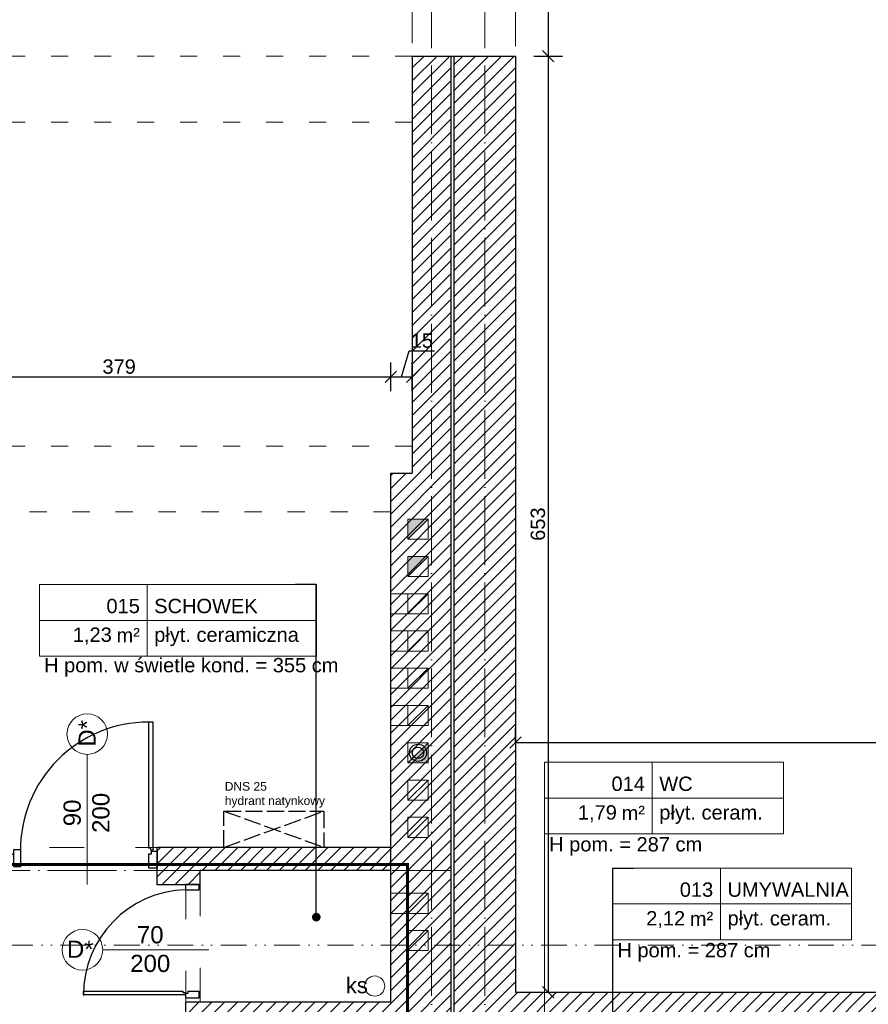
# Model space of a CAD drawing. Header units: millimetres. Extents: x 6506 to 39690, y 6022 to 25261.
# Tile 20 of 59: x 13855 to 14447, y 18355 to 19042. Entities that reach past the tile are written whole.
import ezdxf
from ezdxf import colors
from ezdxf.entities.mleader import LeaderData, LeaderLine
from ezdxf.enums import TextEntityAlignment as Align
from ezdxf.math import Vec2, Vec3

# ---------------------------------------------------------------- set-up
doc = ezdxf.new("R2010")
doc.units = ezdxf.units.MM
for name, pattern in [('1KS_2KP-50', [37.05, 12, 6, -6.35, 0, -6.35, 0, -6.35]), ('ACAD_ISO02W100', [15, 12, -3]), ('ACAD_ISO03W100', [30, 12, -18]), ('ACAD_ISO04W100', [30, 24, -3, 0, -3]), ('DASHED', [19.05, 12.7, -6.35])]:
    doc.linetypes.add(name, pattern=pattern)
doc.layers.add('A_HATCH', color=7, linetype='Continuous', lineweight=5, true_color=0x999999)
doc.layers.add('A_PPOŻ', color=1, linetype='ACAD_ISO02W100', lineweight=30, true_color=0xff0000)
for name, color, linetype, lineweight in [('A_KONST_ISTNIEJĄCE', 83, 'Continuous', 25), ('A_LINIA PRZEKROJOWA', 223, '1KS_2KP-50', 15), ('A_OPISY', 40, 'Continuous', 9), ('A_OSIE KONSTRUKCYJNE', 150, 'ACAD_ISO04W100', 5), ('A_WIDOK', 141, 'Continuous', 13), ('A_WIDOK-NAD', 221, 'DASHED', 13), ('A_WYMIAROWANIE', 7, 'Continuous', 9)]:
    doc.layers.add(name, color=color, linetype=linetype, lineweight=lineweight)
doc.layers.add('A_NIEWIDOCZNE  POMOCNICZE', color=252, linetype='ACAD_ISO03W100', lineweight=5, plot=False)
doc.styles.add('ARIAL', font='arial.ttf')
doc.styles.get("Standard").update_dxf_attribs({"font": 'arial.ttf'})
doc.dimstyles.new('1 do 100', dxfattribs={"dimtxt": 10, "dimasz": 8, "dimexe": 10, "dimexo": 10, "dimgap": 2, "dimtad": 1, "dimdec": 0, "dimtxsty": 'Standard', "dimblk": 'OBLIQUE', "dimcen": 2.5, "dimadec": 0, "dimazin": 0, "dimtfac": 1, "dimtdec": 0, "dimtmove": 0, "dimatfit": 3, "dimldrblk": 'OBLIQUE', "dimfxl": 10, "dimfxlon": 1, "dimarcsym": 0})
pattern_1 = [(45, (-1713.23, 355.087), (-4.490128, 4.490128), [])]

# ---------------------------------------------------------------- blocks, each defined once
blk = doc.blocks.new('*U166')
at = {"lineweight": 5}
for p, q in [((-75, -25), (-75, 25)), ((-75, 25), (0, 25)), ((0, 0), (0, 25)), ((0, 25), (91.58, 25)), ((91.58, 25), (91.58, -25)), ((-75, -25), (0, -25)), ((91.58, -25), (0, -25))]:
    blk.add_line(p, q, dxfattribs=at)
at = {"lineweight": 5, "ltscale": 18.5}
for p, q in [((0, 25), (0, -25)), ((-75, 0), (91.58, 0))]:
    blk.add_line(p, q, dxfattribs=at)
at = {"lineweight": 5, "ltscale": 18.5, "insert": (-5, -10.38), "char_height": 10, "attachment_point": 6, "style": 'ARIAL'}
blk.add_mtext('\\A1;m²', dxfattribs=at)
at = {"lineweight": 5, "style": 'ARIAL'}
blk.add_attdef('1NR', text='', height=10, dxfattribs=at).set_placement((-5, 5), align=Align.RIGHT)
blk.add_attdef('2POM', (5, 5), '', height=10, dxfattribs=at)
blk.add_attdef('4PL2', text='', height=10, dxfattribs=at).set_placement((-24.57, -5), align=Align.TOP_RIGHT)
blk.add_attdef('3POS', text='', height=10, dxfattribs=at).set_placement((5, -5), align=Align.TOP_LEFT)
blk = doc.blocks.new('_Dot')
at = {"color": 0, "linetype": 'ByBlock', "lineweight": -2}
blk.add_line((-0.5, 0), (-1, 0), dxfattribs=at)
at = {"color": 0, "linetype": 'ByBlock', "const_width": 0.5}
blk.add_lwpolyline([(-0.25, 0, 1), (0.25, 0, 1)], format="xyb", close=True, dxfattribs=at)
blk = doc.blocks.new('*U167')
at = {"lineweight": 5}
for p, q in [((-75, -25), (-75, 25)), ((-75, 25), (0, 25)), ((0, 0), (0, 25)), ((0, 25), (118.2, 25)), ((118.2, 25), (118.2, -25)), ((-75, -25), (0, -25)), ((118.2, -25), (0, -25))]:
    blk.add_line(p, q, dxfattribs=at)
at = {"lineweight": 5, "ltscale": 18.5}
for p, q in [((0, 25), (0, -25)), ((-75, 0), (118.2, 0))]:
    blk.add_line(p, q, dxfattribs=at)
at = {"lineweight": 5, "ltscale": 18.5, "insert": (-5, -10.38), "char_height": 10, "attachment_point": 6, "style": 'ARIAL'}
blk.add_mtext('\\A1;m²', dxfattribs=at)
at = {"lineweight": 5, "style": 'ARIAL'}
blk.add_attdef('1NR', text='', height=10, dxfattribs=at).set_placement((-5, 5), align=Align.RIGHT)
blk.add_attdef('2POM', (5, 5), '', height=10, dxfattribs=at)
blk.add_attdef('4PL2', text='', height=10, dxfattribs=at).set_placement((-24.57, -5), align=Align.TOP_RIGHT)
blk.add_attdef('3POS', text='', height=10, dxfattribs=at).set_placement((5, -5), align=Align.TOP_LEFT)
blk = doc.blocks.new('OSI')
at = {"layer": 'A_OSIE KONSTRUKCYJNE', "ltscale": 2}
for p, q in [((17182.53, 22227.01), (17182.53, 19966.92)), ((17219.53, 22227.01), (17219.53, 19966.92)), ((16013.11, 20824.12), (17196.12, 20824.12))]:
    blk.add_line(p, q, dxfattribs=at)
blk = doc.blocks.new('_Oblique')
at = {"color": 0, "linetype": 'ByBlock', "lineweight": -2}
blk.add_line((-0.5, -0.5), (0.5, 0.5), dxfattribs=at)
blk = doc.blocks.new('*D262')
at = {"layer": 'A_WYMIAROWANIE', "color": 0, "lineweight": -2, "ltscale": 2, "transparency": 16777216}
for p, q in [((14214.02, 19300.66), (14234.02, 19300.66)), ((14224.02, 19300.66), (14224.02, 19016.66)), ((14214.02, 19016.66), (14234.02, 19016.66))]:
    blk.add_line(p, q, dxfattribs=at)
at = {"layer": 'Defpoints', "color": 0, "ltscale": 2, "transparency": 16777216}
for p in [(14201.26, 19300.66), (14201.26, 19016.66), (14224.02, 19016.66)]:
    blk.add_point(p, dxfattribs=at)
at = {"layer": 'A_WYMIAROWANIE', "color": 0, "lineweight": -2, "ltscale": 2, "transparency": 16777216, "xscale": 8, "yscale": 8, "zscale": 8}
for p, rotation in [((14224.02, 19300.66), 90), ((14224.02, 19016.66), 270)]:
    blk.add_blockref('_Oblique', p, dxfattribs=dict(at, rotation=rotation))
at = {"layer": 'A_WYMIAROWANIE', "color": 0, "ltscale": 2, "transparency": 16777216, "insert": (14216.92, 19158.66), "char_height": 10, "attachment_point": 5, "rotation": 90}
blk.add_mtext('284', dxfattribs=at)
blk = doc.blocks.new('*D263')
at = {"layer": 'A_WYMIAROWANIE', "color": 0, "lineweight": -2, "ltscale": 2, "transparency": 16777216}
for p, q in [((14214.02, 19016.66), (14234.02, 19016.66)), ((14224.02, 19016.66), (14224.02, 18363.66)), ((14214.02, 18363.66), (14234.02, 18363.66))]:
    blk.add_line(p, q, dxfattribs=at)
at = {"layer": 'Defpoints', "color": 0, "ltscale": 2, "transparency": 16777216}
for p in [(14201.26, 19016.66), (14201.26, 18363.66), (14224.02, 18363.66)]:
    blk.add_point(p, dxfattribs=at)
at = {"layer": 'A_WYMIAROWANIE', "color": 0, "lineweight": -2, "ltscale": 2, "transparency": 16777216, "xscale": 8, "yscale": 8, "zscale": 8}
for p, rotation in [((14224.02, 19016.66), 90), ((14224.02, 18363.66), 270)]:
    blk.add_blockref('_Oblique', p, dxfattribs=dict(at, rotation=rotation))
at = {"layer": 'A_WYMIAROWANIE', "color": 0, "ltscale": 2, "transparency": 16777216, "insert": (14216.91, 18690.16), "char_height": 10, "attachment_point": 5, "rotation": 90}
blk.add_mtext('653', dxfattribs=at)
blk = doc.blocks.new('*D379')
at = {"layer": 'A_WYMIAROWANIE', "color": 0, "lineweight": -2, "ltscale": 2, "transparency": 16777216}
for p, q in [((12994.99, 19655.66), (12974.99, 19655.66)), ((12984.99, 17890.66), (12984.99, 19655.66)), ((12994.99, 17890.66), (12974.99, 17890.66))]:
    blk.add_line(p, q, dxfattribs=at)
at = {"layer": 'Defpoints', "color": 0, "ltscale": 2, "transparency": 16777216}
for p in [(12984.99, 19655.66), (13281.26, 19655.66), (13975.26, 17890.66)]:
    blk.add_point(p, dxfattribs=at)
at = {"layer": 'A_WYMIAROWANIE', "color": 0, "lineweight": -2, "ltscale": 2, "transparency": 16777216, "xscale": 8, "yscale": 8, "zscale": 8}
for p, rotation in [((12984.99, 19655.66), 90), ((12984.99, 17890.66), 270)]:
    blk.add_blockref('_Oblique', p, dxfattribs=dict(at, rotation=rotation))
at = {"layer": 'A_WYMIAROWANIE', "color": 0, "ltscale": 2, "transparency": 16777216, "insert": (12977.88, 18773.16), "char_height": 10, "attachment_point": 5, "rotation": 90}
blk.add_mtext('1765', dxfattribs=at)
blk = doc.blocks.new('*D405')
at = {"layer": 'A_WYMIAROWANIE', "color": 0, "lineweight": -2, "ltscale": 2, "transparency": 16777216}
for p, q in [((14201.26, 18537.85), (14201.26, 18547.85)), ((14775.26, 18547.85), (14775.26, 18527.85)), ((14201.26, 18537.85), (14775.26, 18537.85))]:
    blk.add_line(p, q, dxfattribs=at)
at = {"layer": 'Defpoints', "color": 0, "ltscale": 2, "transparency": 16777216}
for p in [(14775.26, 18569.16), (14775.26, 18537.85), (14201.26, 18529.14)]:
    blk.add_point(p, dxfattribs=at)
at = {"layer": 'A_WYMIAROWANIE', "color": 0, "lineweight": -2, "ltscale": 2, "transparency": 16777216, "xscale": 8, "yscale": 8, "zscale": 8, "rotation": 180}
blk.add_blockref('_Oblique', (14201.26, 18537.85), dxfattribs=at)
at = {"layer": 'A_WYMIAROWANIE', "color": 0, "lineweight": -2, "ltscale": 2, "transparency": 16777216, "xscale": 8, "yscale": 8, "zscale": 8}
blk.add_blockref('_Oblique', (14775.26, 18537.85), dxfattribs=at)
at = {"layer": 'A_WYMIAROWANIE', "color": 0, "ltscale": 2, "transparency": 16777216, "insert": (14488.26, 18544.94), "char_height": 10, "attachment_point": 5}
blk.add_mtext('574', dxfattribs=at)
blk = doc.blocks.new('*D447')
at = {"layer": 'A_WYMIAROWANIE', "color": 0, "lineweight": -2, "ltscale": 2, "transparency": 16777216}
for p, q in [((13735.26, 18782.89), (13735.26, 18802.89)), ((14114.26, 18782.89), (14114.26, 18802.89)), ((13735.26, 18792.89), (14114.26, 18792.89))]:
    blk.add_line(p, q, dxfattribs=at)
at = {"layer": 'Defpoints', "color": 0, "ltscale": 2, "transparency": 16777216}
for p in [(14114.26, 18792.89), (13735.26, 18755.66), (14114.26, 18725.66)]:
    blk.add_point(p, dxfattribs=at)
at = {"layer": 'A_WYMIAROWANIE', "color": 0, "lineweight": -2, "ltscale": 2, "transparency": 16777216, "xscale": 8, "yscale": 8, "zscale": 8, "rotation": 180}
blk.add_blockref('_Oblique', (13735.26, 18792.89), dxfattribs=at)
at = {"layer": 'A_WYMIAROWANIE', "color": 0, "lineweight": -2, "ltscale": 2, "transparency": 16777216, "xscale": 8, "yscale": 8, "zscale": 8}
blk.add_blockref('_Oblique', (14114.26, 18792.89), dxfattribs=at)
at = {"layer": 'A_WYMIAROWANIE', "color": 0, "ltscale": 2, "transparency": 16777216, "insert": (13924.76, 18800), "char_height": 10, "attachment_point": 5}
blk.add_mtext('379', dxfattribs=at)
blk = doc.blocks.new('*D448')
at = {"layer": 'A_WYMIAROWANIE', "color": 0, "lineweight": -2, "ltscale": 2, "transparency": 16777216}
for p, q in [((14121.76, 18792.89), (14127.19, 18810.99)), ((14127.19, 18810.99), (14144.65, 18810.99)), ((14114.26, 18782.89), (14114.26, 18802.89)), ((14129.26, 18782.89), (14129.26, 18802.89)), ((14114.26, 18792.89), (14129.26, 18792.89))]:
    blk.add_line(p, q, dxfattribs=at)
at = {"layer": 'Defpoints', "color": 0, "ltscale": 2, "transparency": 16777216}
for p in [(14129.26, 18792.89), (14114.26, 18725.66), (14129.26, 18725.66)]:
    blk.add_point(p, dxfattribs=at)
at = {"layer": 'A_WYMIAROWANIE', "color": 0, "lineweight": -2, "ltscale": 2, "transparency": 16777216, "xscale": 8, "yscale": 8, "zscale": 8, "rotation": 180}
blk.add_blockref('_Oblique', (14114.26, 18792.89), dxfattribs=at)
at = {"layer": 'A_WYMIAROWANIE', "color": 0, "lineweight": -2, "ltscale": 2, "transparency": 16777216, "xscale": 8, "yscale": 8, "zscale": 8}
blk.add_blockref('_Oblique', (14129.26, 18792.89), dxfattribs=at)
at = {"layer": 'A_WYMIAROWANIE', "color": 0, "ltscale": 2, "transparency": 16777216, "insert": (14135.92, 18818.1), "char_height": 10, "attachment_point": 5}
blk.add_mtext('15', dxfattribs=at)
blk = doc.blocks.new('want')
at = {"layer": 'A_WIDOK'}
blk.add_line((30214.45, 14309.66), (30200.45, 14295.66), dxfattribs=at)
blk.add_lwpolyline([(30200.45, 14295.66), (30214.45, 14295.66), (30214.45, 14309.66), (30200.45, 14309.66)], close=True, dxfattribs=at)

msp = doc.modelspace()

# ---------------------------------------------------------------- hatches: boundary and pattern name
at = {"layer": 'A_HATCH'}
h = msp.add_hatch(dxfattribs=at)
h.set_pattern_fill('ANSI31', color=256, scale=2)
h.set_pattern_definition(pattern_1)
h.paths.add_polyline_path([(14201.26, 19300.66), (14129.26, 19300.66), (14129.26, 19244.66), (14201.26, 19244.66)])
h.paths.add_polyline_path([(14201.26, 19595.66), (14158.26, 19595.66), (14158.26, 19530.66), (14201.26, 19530.66)])
h.paths.add_polyline_path([(14158.26, 19595.66), (14129.26, 19595.66), (14129.26, 19530.66), (14158.26, 19530.66)])
h.paths.add_polyline_path([(14229.26, 19638.66), (14158.26, 19638.66), (14158.26, 19643.66), (13983.29, 19643.66), (13983.29, 19635.66), (13983.26, 19600.66), (14115.26, 19600.66), (14115.26, 19595.66), (14229.26, 19595.66)])
h.paths.add_polyline_path([(14510.26, 19638.66), (14466.26, 19638.66), (14466.26, 19630.66), (14466.26, 19595.66), (14510.26, 19595.66)])
h.paths.add_polyline_path([(13757.26, 19643.66), (13706.26, 19643.66), (13706.26, 19635.66), (13706.26, 19600.66), (13757.26, 19600.66)])
h.paths.add_polyline_path([(13480.26, 19643.66), (13293.26, 19643.66), (13293.26, 19527.66), (13301.26, 19527.66), (13336.26, 19527.66), (13336.26, 19600.66), (13480.26, 19600.66)])
h.paths.add_polyline_path([(13336.26, 19307.66), (13293.26, 19307.66), (13293.26, 19251.66), (13301.26, 19251.66), (13336.26, 19251.66)])
h.paths.add_polyline_path([(13336.26, 19019.66), (13293.26, 19019.66), (13293.26, 18419.66), (13336.26, 18419.66)])
h.paths.add_polyline_path([(13812.26, 18204.66), (13336.26, 18204.66), (13336.26, 18223.66), (13293.26, 18223.66), (13293.26, 18161.66), (13812.26, 18161.66), (13812.26, 18173.58)])
h.paths.add_polyline_path([(14014.26, 18204.66), (13990.26, 18204.66), (13971.26, 18204.66), (13942.26, 18204.66), (13942.26, 18161.66), (14014.26, 18161.66)])
h.paths.add_polyline_path([(14201.26, 18471.18), (14178.76, 18471.18), (14201.26, 18471.18), (14201.26, 19016.66), (14158.26, 19016.66), (14158.26, 18320.66), (14803.26, 18320.66), (14803.26, 18363.66), (14201.26, 18363.66)])
h.paths.add_polyline_path([(14114.26, 18402.66), (14136.76, 18402.66), (14114.26, 18402.66), (14114.26, 18356.66), (13971.26, 18356.66), (13971.26, 18313.66), (14156.26, 18313.66), (14156.26, 19016.66), (14129.26, 19016.66), (14129.26, 18725.66), (14114.26, 18725.66)])
h = msp.add_hatch(dxfattribs=at)
h.set_pattern_fill('ANSI31', color=256, scale=2)
h.set_pattern_definition(pattern_1)
h.paths.add_polyline_path([(14172.26, 18195.66), (14138.26, 18195.66), (14138.26, 18161.66), (14172.26, 18161.66)])
h.paths.add_polyline_path([(14114.26, 18464.66), (13951.26, 18464.66), (13951.26, 18438.66), (13971.17, 18438.66), (13981.26, 18438.66), (13981.26, 18448.66), (14114.26, 18448.66)])
h.paths.add_polyline_path([(13459.26, 18438.66), (13459.26, 18453.66), (13851.26, 18453.66), (13851.26, 18438.66), (13851.26, 18464.66), (13336.26, 18464.66), (13336.26, 18438.66)])
at = {"layer": 'A_NIEWIDOCZNE  POMOCNICZE', "ltscale": 2}
h = msp.add_hatch(color=7, dxfattribs=at)
h.dxf.hatch_style = 1
h.paths.add_polyline_path([(14140.26, 18693.66), (14126.26, 18693.66), (14126.26, 18679.66)])
h = msp.add_hatch(color=7, dxfattribs=at)
h.dxf.hatch_style = 1
h.paths.add_polyline_path([(14140.26, 18667.66), (14126.26, 18667.66), (14126.26, 18653.66)])
h = msp.add_hatch(color=7, dxfattribs=at)
h.dxf.hatch_style = 1
h.paths.add_polyline_path([(14140.26, 18537.66), (14140.26, 18523.66), (14126.26, 18523.66)])

# ---------------------------------------------------------------- linework, layer by layer
at = {"color": 144}
for p, q in [((13946.87, 18464.24), (13945.32, 18464.24)), ((13946.87, 18462.7), (13946.87, 18464.24)), ((13947.28, 18460.13), (13947.28, 18462.12)), ((13945.3, 18460.13), (13947.28, 18460.13)), ((13969.49, 18363.14), (13969.49, 18364.36)), ((13970.72, 18363.14), (13969.49, 18363.14)), ((13972.75, 18362.81), (13971.17, 18362.81)), ((13972.75, 18364.38), (13972.75, 18362.81))]:
    msp.add_line(p, q, dxfattribs=at)
for points in [[(13948.41, 18462.7), (13948.41, 18552.1), (13945.32, 18552.1), (13945.32, 18464.24)], [(13851.26, 18451.2), (13851.26, 18463.12), (13855.89, 18463.12), (13855.89, 18451.2), (13851.26, 18451.2)], [(13947.28, 18462.12), (13951.26, 18462.12), (13951.26, 18450.2), (13945.3, 18450.2)], [(13946.87, 18462.7), (13948.41, 18462.7)], [(13945.3, 18460.13), (13945.3, 18450.2)], [(13980.61, 18438.84), (13971.17, 18438.84), (13971.17, 18435.17), (13980.61, 18435.17), (13980.61, 18438.84)], [(13970.72, 18361.91), (13899.93, 18361.91), (13899.93, 18364.36), (13969.49, 18364.36)], [(13970.72, 18363.14), (13970.72, 18361.91)], [(13971.17, 18362.81), (13971.17, 18359.66), (13980.61, 18359.66), (13980.61, 18364.38)], [(13972.75, 18364.38), (13980.61, 18364.38)]]:
    msp.add_lwpolyline(points, dxfattribs=at)
for centre, radius, start, end in [((13945.32, 18462.67), 89.43, 89.99889, 180.35485), ((13973.33, 18361.8), 73.41, 91.68274, 180.34052)]:
    msp.add_arc(centre, radius, start, end, dxfattribs=at)
at = {"layer": 'A_KONST_ISTNIEJĄCE', "ltscale": 2}
for p, q in [((14129.26, 19016.66), (14201.26, 19016.66)), ((14129.26, 19016.66), (14129.26, 18725.66)), ((14156.26, 19016.66), (14156.26, 18313.66)), ((14158.26, 19016.66), (14158.26, 18320.66)), ((14201.26, 19016.66), (14201.26, 18363.66)), ((14114.26, 18356.66), (14114.26, 18725.66)), ((14114.26, 18725.66), (14129.26, 18725.66)), ((14114.26, 18464.66), (13951.26, 18464.66)), ((13951.26, 18438.66), (13951.26, 18464.66)), ((14114.26, 18448.66), (13981.26, 18448.66)), ((13981.26, 18438.66), (13981.26, 18448.66)), ((13981.26, 18438.66), (13951.26, 18438.66)), ((14201.26, 18363.66), (14803.26, 18363.66)), ((14114.26, 18356.66), (13971.26, 18356.66)), ((13971.26, 18313.66), (13971.26, 18356.66))]:
    msp.add_line(p, q, dxfattribs=at)
at = {"layer": 'A_KONST_ISTNIEJĄCE', "color": 0, "transparency": 33554687}
for radius in [6, 4]:
    msp.add_circle((14133.26, 18530.66), radius, dxfattribs=at)
at = {"layer": 'A_LINIA PRZEKROJOWA'}
msp.add_line((15950.64, 18396.4), (13006.64, 18396.4), dxfattribs=at)
at = {"layer": 'A_NIEWIDOCZNE  POMOCNICZE', "ltscale": 2}
msp.add_lwpolyline([(14114.26, 18464.66), (14114.26, 18725.66), (14129.26, 18725.66), (14129.26, 19595.66), (14115.26, 19595.66), (14115.26, 19600.66), (13336.26, 19600.66), (13336.26, 18464.66), (14114.26, 18464.66)], dxfattribs=at)
for points in [[(14201.26, 19595.66), (14775.26, 19595.66), (14775.26, 18363.66), (14201.26, 18363.66)], [(13336.26, 18438.66), (13459.26, 18438.66), (13459.26, 18452.66), (13951.26, 18452.66), (13951.26, 18438.66), (13971.26, 18438.66), (13971.26, 18204.66), (13336.26, 18204.66)], [(13981.26, 18448.66), (14114.26, 18448.66), (14114.26, 18356.66), (13981.26, 18356.66)]]:
    msp.add_lwpolyline(points, close=True, dxfattribs=at)
at = {"layer": 'A_OPISY', "color": 144, "true_color": 0x007cb0, "transparency": 33554559}
for p, q in [((13902.52, 18438.9), (13902.52, 18529.57)), ((13913.29, 18393.21), (13987.27, 18393.21))]:
    msp.add_line(p, q, dxfattribs=at)
at = {"layer": 'A_OPISY'}
msp.add_line((14221.55, 18292.25), (14221.55, 18500.8), dxfattribs=at)
at = {"layer": 'A_OPISY', "color": 144, "true_color": 0x007cb0, "transparency": 33554559}
for centre in [(13902.52, 18543.72), (13899.14, 18393.21)]:
    msp.add_circle(centre, 14.15, dxfattribs=at)
at = {"layer": 'A_PPOŻ', "transparency": 33554687}
for p, q in [((13997.85, 18464.66), (14067.67, 18490.05)), ((13997.85, 18490.05), (14067.67, 18464.66))]:
    msp.add_line(p, q, dxfattribs=at)
msp.add_lwpolyline([(14067.67, 18464.66), (13997.85, 18464.66), (13997.85, 18490.05), (14067.67, 18490.05)], close=True, dxfattribs=at)
at = {"layer": 'A_PPOŻ', "linetype": 'ACAD_ISO03W100', "ltscale": 2, "const_width": 2}
msp.add_lwpolyline([(13317.6, 18452.73), (14125.98, 18452.73), (14125.98, 18334.83), (13979.97, 18334.83), (13979.97, 18177.6), (13317.6, 18177.6)], close=True, dxfattribs=at)
at = {"layer": 'A_WIDOK', "color": 251, "transparency": 33554559}
for p, q in [((14126.26, 18641.66), (14114.26, 18641.66)), ((14126.26, 18627.66), (14114.26, 18627.66)), ((14126.26, 18615.66), (14114.26, 18615.66)), ((14126.26, 18601.66), (14114.26, 18601.66)), ((14126.26, 18589.66), (14114.26, 18589.66)), ((14126.26, 18575.66), (14114.26, 18575.66)), ((14126.26, 18563.66), (14114.26, 18563.66)), ((14126.26, 18549.66), (14114.26, 18549.66)), ((14126.26, 18432.66), (14114.26, 18432.66)), ((14126.26, 18418.66), (14114.26, 18418.66))]:
    msp.add_line(p, q, dxfattribs=at)
at = {"layer": 'A_WIDOK', "ltscale": 2}
msp.add_circle((14103.04, 18367.94), 7.03, dxfattribs=at)
at = {"layer": 'A_WIDOK-NAD', "ltscale": 2}
for p, q in [((14129.26, 19244.66), (14129.26, 19016.66)), ((14201.26, 19244.66), (14201.26, 19016.66))]:
    msp.add_line(p, q, dxfattribs=at)
at = {"layer": 'A_WIDOK-NAD', "linetype": 'ACAD_ISO03W100'}
for p, q in [((14129.26, 19016.66), (13336.26, 19016.66)), ((14129.26, 18970.66), (13336.26, 18970.66)), ((14129.26, 18744.66), (13336.26, 18744.66)), ((14114.26, 18698.66), (13336.26, 18698.66))]:
    msp.add_line(p, q, dxfattribs=at)

# ---------------------------------------------------------------- block references
at = {"layer": 'A_KONST_ISTNIEJĄCE', "color": 251, "transparency": 33554687, "rotation": 180}
for p in [(44340.71, 32989.32), (44340.71, 32963.32), (44340.71, 32937.32), (44340.71, 32911.32), (44340.71, 32885.32), (44340.71, 32859.32), (44340.71, 32833.32), (44340.71, 32807.32), (44340.71, 32781.32), (44340.71, 32728.32), (44340.71, 32702.32)]:
    msp.add_blockref('want', p, dxfattribs=at)
at = {"layer": 'A_KONST_ISTNIEJĄCE', "color": 0, "transparency": 33554687, "rotation": 180}
for p in [(44340.71, 32989.32), (44340.71, 32963.32), (44340.71, 32833.32)]:
    msp.add_blockref('want', p, dxfattribs=at)
at = {"layer": 'A_OPISY'}
for name, p, values in [('*U167', (13944.22, 18623.05), {'1NR': '015', '2POM': 'SCHOWEK', '3POS': 'płyt. ceramiczna', '4PL2': '1,23'}), ('*U166', (14296.55, 18499.06), {'1NR': '014', '2POM': 'WC', '3POS': 'płyt. ceram.', '4PL2': '1,79'}), ('*U166', (14344.18, 18425.22), {'1NR': '013', '2POM': 'UMYWALNIA', '3POS': 'płyt. ceram.', '4PL2': '2,12'})]:
    msp.add_blockref(name, p, dxfattribs=at).add_auto_attribs(values)
at = {"layer": 'A_OSIE KONSTRUKCYJNE'}
msp.add_blockref('OSI', (-3039.77, -2375.46), dxfattribs=at)

# ---------------------------------------------------------------- texts
at = {"layer": 'A_OPISY'}
msp.add_text('ks', height=11, dxfattribs=at).set_placement((14082.86, 18362.96))
at = {"layer": 'A_OPISY', "char_height": 10, "attachment_point": 1}
for s, insert in [('H pom. w świetle kond. = 355 cm', (13872.4, 18596.8)), ('H pom. = 287 cm', (14224.74, 18471.85)), ('H pom. = 287 cm', (14272.36, 18398.01))]:
    msp.add_mtext_dynamic_manual_height_columns(s, width=254.3544, gutter_width=0, heights=[12.82], dxfattribs=dict(at, insert=insert))
at = {"layer": 'A_OPISY', "color": 144, "true_color": 0x007cb0, "transparency": 33554559, "char_height": 12, "attachment_point": 5, "rotation": 90}
for s, insert in [('D*', (13902.37, 18544.23)), ('90\\P200', (13902.07, 18488.75))]:
    msp.add_mtext_dynamic_manual_height_columns(s, width=44.3905, gutter_width=12.5, heights=[0], dxfattribs=dict(at, insert=insert))
at = {"layer": 'A_OPISY', "color": 144, "true_color": 0x007cb0, "transparency": 33554559, "char_height": 12, "attachment_point": 5}
for s, insert in [('70\\P200', (13946.45, 18393.66)), ('D*', (13897.65, 18393.66))]:
    msp.add_mtext_dynamic_manual_height_columns(s, width=44.3905, gutter_width=12.5, heights=[0], dxfattribs=dict(at, insert=insert))
at = {"layer": 'A_PPOŻ', "transparency": 33554687, "insert": (13998.46, 18510.26), "char_height": 6, "attachment_point": 1}
msp.add_mtext_dynamic_manual_height_columns('DNS 25\\Phydrant natynkowy', width=93.285, gutter_width=12.5, heights=[0], dxfattribs=at)

# ---------------------------------------------------------------- dimensions: what is measured, and where the dimension line sits
at = {"layer": 'A_WYMIAROWANIE', "ltscale": 2}
for base, p1, p2, picture, middle in [((12984.99, 19655.66), (13975.26, 17890.66), (13281.26, 19655.66), '*D379', (12977.88, 18773.16)), ((14224.02, 19016.66), (14201.26, 19300.66), (14201.26, 19016.66), '*D262', (14216.92, 19158.66)), ((14224.02, 18363.66), (14201.26, 19016.66), (14201.26, 18363.66), '*D263', (14216.91, 18690.16))]:
    dim = msp.add_linear_dim(base=base, p1=p1, p2=p2, angle=90, dimstyle='1 do 100', override={"dimtmove": 1}, dxfattribs=at)
    dim.commit()
    dim.dimension.update_dxf_attribs({"geometry": picture, "text_midpoint": middle})
for base, p1, p2, picture, middle in [((14129.26, 18792.89), (14114.26, 18725.66), (14129.26, 18725.66), '*D448', (14129.19, 18818.1)), ((14114.26, 18792.89), (13735.26, 18755.66), (14114.26, 18725.66), '*D447', (13924.76, 18800))]:
    dim = msp.add_linear_dim(base=base, p1=p1, p2=p2, dimstyle='1 do 100', override={"dimtmove": 1}, dxfattribs=at)
    dim.commit()
    dim.dimension.update_dxf_attribs({"geometry": picture, "text_midpoint": middle})
dim = msp.add_linear_dim(base=(14775.26, 18537.85), p1=(14201.26, 18529.14), p2=(14775.26, 18569.16), dimstyle='1 do 100', dxfattribs=at)
dim.commit()
dim.dimension.update_dxf_attribs({"geometry": '*D405', "text_midpoint": (14488.26, 18544.94)})

# ---------------------------------------------------------------- leaders
at = {"layer": 'A_OPISY'}
ml = msp.add_multileader_mtext('Standard', dxfattribs=at)
ml.set_content('', color=256)
ml.set_leader_properties()
ml.set_arrow_properties(name='DOT')
ml.build(insert=Vec2(0, 0))
ml.multileader.update_dxf_attribs({"arrow_head_size": 6})
ctx = ml.context
ctx.base_point, ctx.arrow_head_size, ctx.plane_origin = Vec3(14043.77, 18648.05), 6, Vec3(14264.31, 19115.76)
ctx.text_align_type = 2
notes = []
notes.append((ctx, [(0, (1, 1, 0), (14062.29, 18648.05), (-1, 0), 14.52, [(0, [(14062.29, 18416)], 0, [])])]))
ctx.mtext.insert, ctx.mtext.rotation, ctx.mtext.alignment, ctx.mtext.flow_direction = Vec3(14045.77, 18650.05), 6.283185, 3, 5
ml = msp.add_multileader_mtext('Standard', dxfattribs=at)
ml.set_content('', color=256)
ml.set_leader_properties()
ml.set_arrow_properties(name='DOT')
ml.build(insert=Vec2(0, 0))
ml.multileader.update_dxf_attribs({"arrow_head_size": 6})
ctx = ml.context
ctx.base_point, ctx.arrow_head_size, ctx.plane_origin = Vec3(14283.7, 18450.22), 6, Vec3(14067.16, 18917.93)
notes.append((ctx, [(0, (1, 1, 0), (14269.18, 18450.22), (1, 0), 14.52, [(0, [(14269.18, 18281.22)], 0, [])])]))
ctx.mtext.insert, ctx.mtext.flow_direction = Vec3(14285.7, 18452.22), 5
for ctx, leaders in notes:
    for number, flags, end, landing, length, lines in leaders:
        leader = LeaderData()
        leader.index, (leader.has_last_leader_line, leader.has_dogleg_vector, leader.attachment_direction) = number, flags
        leader.last_leader_point, leader.dogleg_vector, leader.dogleg_length = Vec3(end), Vec3(landing), length
        for number, points, colour, breaks in lines:
            line = LeaderLine()
            line.index, line.vertices, line.color, line.breaks = number, Vec3.list(points), colors.encode_raw_color(colour), breaks
            leader.lines.append(line)
        ctx.leaders.append(leader)

doc.saveas('drawing.dxf')
